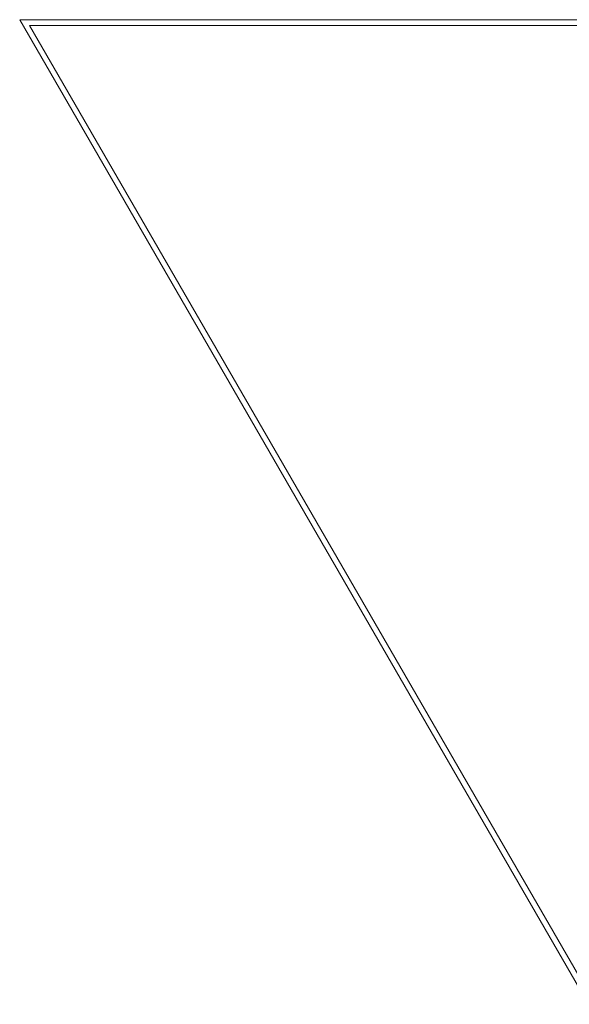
# Model space of a CAD drawing. Header units: inches. Extents: x 2.5 to 62, y 17 to 37.6.
# Tile 1 of 5: x 2.5 to 13.9, y 17 to 37.6. Entities that reach past the tile are written whole.
import ezdxf

# ---------------------------------------------------------------- set-up
doc = ezdxf.new("R2010")
doc.units = ezdxf.units.IN
doc.header["$MEASUREMENT"] = 0
doc.linetypes.add('SLD-Solid', pattern=[0])

msp = doc.modelspace()

# ---------------------------------------------------------------- linework, layer by layer
at = {"color": 7, "linetype": 'SLD-Solid', "lineweight": 15}
for p, q in [((14.341, 17.014), (2.466, 37.583)), ((2.466, 37.583), (61.966, 37.583)), ((61.761, 37.464), (2.67, 37.464)), ((2.67, 37.464), (14.409, 17.133)), ((2.67, 37.464), (61.761, 37.464)), ((14.409, 17.133), (2.67, 37.464))]:
    msp.add_line(p, q, dxfattribs=at)

doc.saveas('drawing.dxf')
